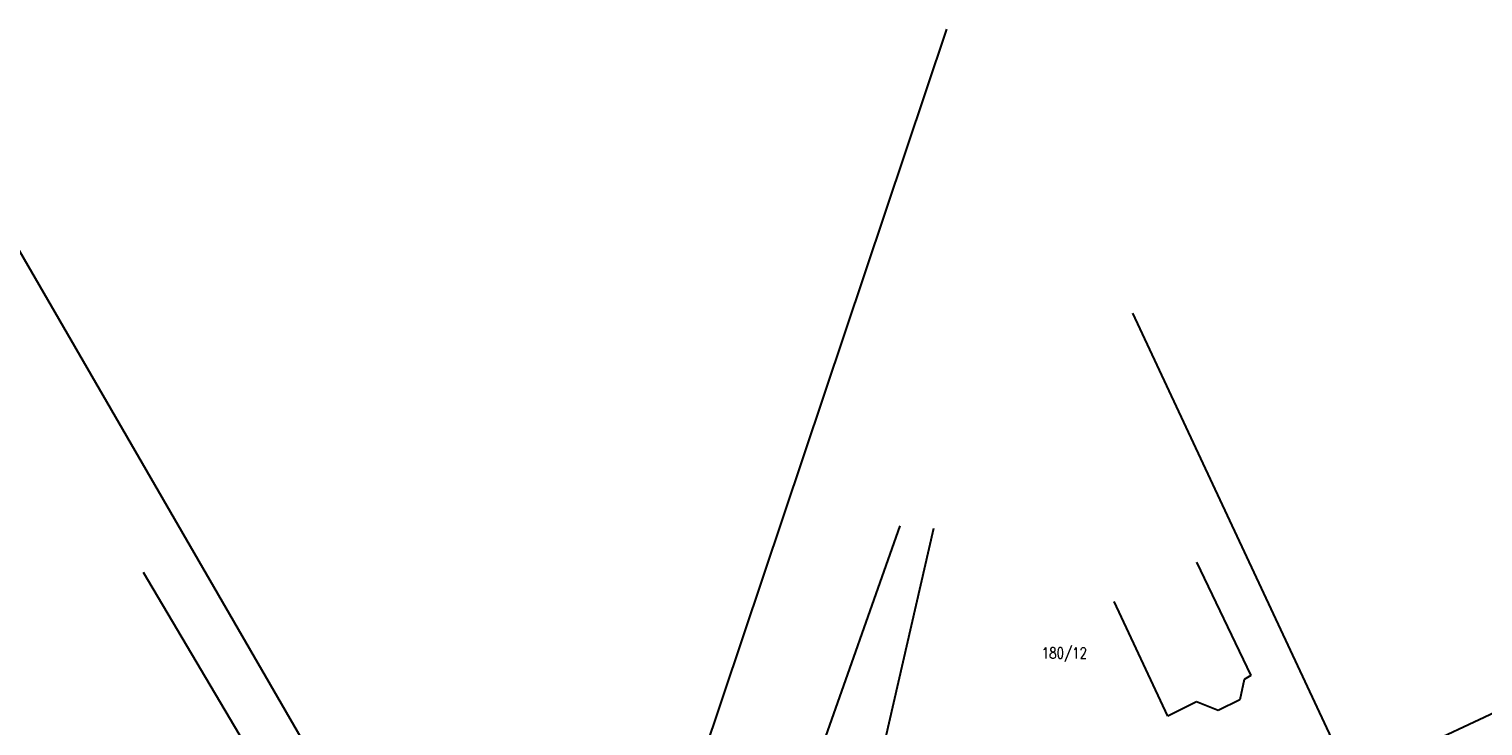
# Model space of a CAD drawing. Extents: x -783215 to -782699, y -1044860 to -1044498.
# Tile 59 of 60: x -782870 to -782762, y -1044687 to -1044636. Entities that reach past the tile are written whole.
import ezdxf
from ezdxf.enums import TextEntityAlignment as Align

# ---------------------------------------------------------------- set-up
doc = ezdxf.new("R2010")
doc.units = 0
doc.header["$MEASUREMENT"] = 0
doc.layers.add('KN_hranice pozemků', color=140, linetype='CONTINUOUS', lineweight=30)
doc.layers.add('KN_čísla parcel', color=140, linetype='CONTINUOUS')
doc.styles.add('ROMAND', font='romand', dxfattribs={"height": 0.2})

msp = doc.modelspace()

# ---------------------------------------------------------------- linework, layer by layer
at = {"layer": 'KN_hranice pozemků', "linetype": 'Continuous'}
for p, q in [((-782801.912, -1044636.058), (-782821.652, -1044694.957)), ((-782844.132, -1044697.697), (-782878.432, -1044638.457)), ((-782772.032, -1044691.437), (-782788.142, -1044657.017)), ((-782827.782, -1044736.147), (-782805.322, -1044672.697)), ((-782808.502, -1044697.547), (-782802.852, -1044672.877)), ((-782783.442, -1044675.377), (-782779.452, -1044683.747)), ((-782861.202, -1044676.137), (-782847.542, -1044699.187)), ((-782785.572, -1044686.747), (-782789.532, -1044678.287)), ((-782752.622, -1044682.347), (-782772.032, -1044691.437)), ((-782779.932, -1044684.047), (-782780.242, -1044685.557)), ((-782779.452, -1044683.747), (-782779.932, -1044684.047)), ((-782780.242, -1044685.557), (-782781.852, -1044686.337)), ((-782783.442, -1044685.697), (-782785.572, -1044686.747)), ((-782781.852, -1044686.337), (-782783.442, -1044685.697))]:
    msp.add_line(p, q, dxfattribs=at).dxf.unprotected_set("ltscale", 0)

# ---------------------------------------------------------------- texts
at = {"layer": 'KN_čísla parcel', "linetype": 'Continuous', "style": 'ROMAND', "width": 0.8}
msp.add_text('180/12', height=0.8, dxfattribs=at).set_placement((-782793.202, -1044682.487), align=Align.CENTER)

doc.saveas('drawing.dxf')
